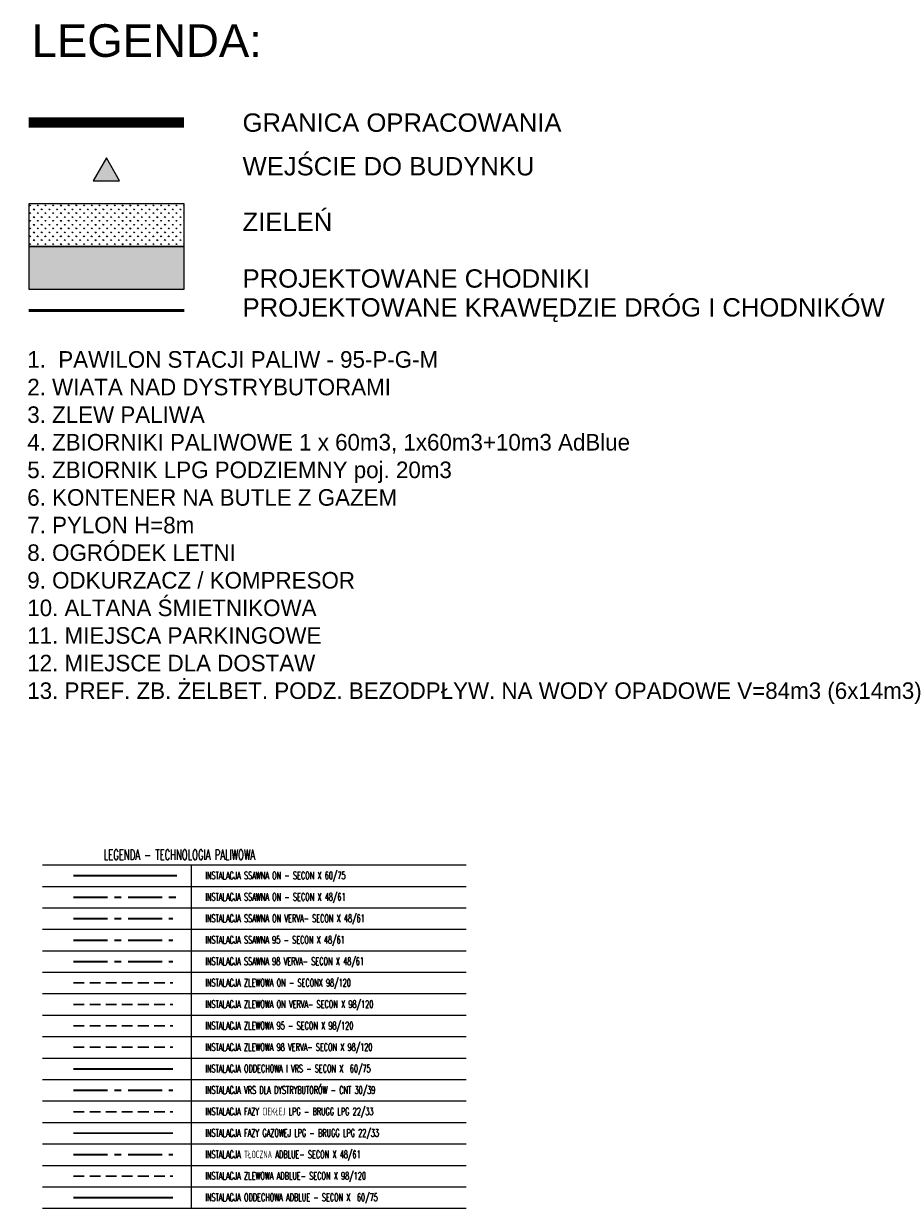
# Model space of a CAD drawing. Header units: metres. Extents: x 964 to 7125, y -212 to 9570.
# Tile 184 of 185: x 2742 to 2824, y 233 to 343. Entities that reach past the tile are written whole.
import ezdxf

# ---------------------------------------------------------------- set-up
doc = ezdxf.new("R2010")
doc.units = ezdxf.units.M
for name, pattern in [('0', [0]), ('CENTER', [50.8, 31.75, -6.35, 6.35, -6.35]), ('CENTER2', [1.125, 0.75, -0.125, 0.125, -0.125]), ('DASHED', [0.75, 0.5, -0.25])]:
    doc.linetypes.add(name, pattern=pattern)
for name, color, linetype, lineweight in [('- AGP-1_OPISY', 7, 'Continuous', 13), ('_ON', 10, 'Continuous', 35), ('_U95', 30, 'Continuous', 35), ('_VRS', 210, 'Continuous', 35), ('AGP1_granica_opracow', 7, 'Continuous', 15), ('AGP1_HATCH', 7, 'Continuous', 5), ('AGP1_koncepcja', 6, 'Continuous', 50), ('AGP1_OPISY', 7, 'Continuous', 13), ('IS-opis-legenda', 7, 'Continuous', 20)]:
    doc.layers.add(name, color=color, linetype=linetype, lineweight=lineweight)
doc.styles.add('ARIAL', font='arial.ttf')
doc.styles.add('IS-0.6', font='simplex.shx', dxfattribs={"width": 0.6})
doc.styles.add('x_Kwiatkowskiego_$0$IS-0.6', font='simplex.shx', dxfattribs={"width": 0.6})

msp = doc.modelspace()

# ---------------------------------------------------------------- hatches: boundary and pattern name
at = {"layer": 'AGP1_HATCH', "transparency": 33554625}
h = msp.add_hatch(dxfattribs=at)
h.set_pattern_fill('GRASS', color=64, scale=0.02)
h.set_pattern_definition([(90, (302.7162, 0), (-0.359210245, 0.359210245), [0.09525, -0.62317049]), (45, (302.7162, 0), (-0.35921024, 0.35921024), [0.09525, -0.41275]), (135, (302.7162, 0), (-0.35921024, -0.35921024), [0.09525, -0.41275])])
h.paths.add_polyline_path([(2742.348, 326.359), (2742.348, 322.38), (2756.817, 322.38), (2756.817, 326.359)])
at = {"layer": 'AGP1_HATCH', "true_color": 0x636466, "transparency": 33554477}
h = msp.add_hatch(color=251, dxfattribs=at)
h.dxf.hatch_style = 1
h.paths.add_polyline_path([(2742.348, 322.38), (2756.817, 322.38), (2756.817, 318.401), (2742.348, 318.401)])
at = {"layer": 'AGP1_OPISY', "ltscale": 0.05}
msp.add_hatch(color=256, dxfattribs=at).paths.add_polyline_path([(2749.582, 330.635), (2748.348, 328.498), (2750.816, 328.498)])

# ---------------------------------------------------------------- linework, layer by layer
at = {"color": 2, "linetype": '0', "lineweight": 30, "ltscale": 0.1}
msp.add_line((2746.524, 239.74), (2755.787, 239.74), dxfattribs=at)
at = {"ltscale": 0.05}
msp.add_lwpolyline([(2749.582, 330.635), (2748.348, 328.498), (2750.816, 328.498)], close=True, dxfattribs=at)
at = {"lineweight": 50}
msp.add_lwpolyline([(2756.817, 316.412), (2742.348, 316.412)], dxfattribs=at)
at = {"layer": '_ON', "linetype": 'CENTER', "ltscale": 0.1}
msp.add_line((2746.524, 261.74), (2756.134, 261.74), dxfattribs=at)
at = {"layer": '_U95', "color": 30, "linetype": 'CENTER', "ltscale": 0.1}
msp.add_line((2746.524, 259.74), (2755.787, 259.74), dxfattribs=at)
at = {"layer": '_U95', "color": 3, "linetype": 'CENTER', "ltscale": 0.1}
msp.add_line((2746.524, 257.74), (2755.787, 257.74), dxfattribs=at)
at = {"layer": '_U95', "color": 5, "linetype": 'CENTER', "ltscale": 0.1}
msp.add_line((2746.524, 255.74), (2755.787, 255.74), dxfattribs=at)
at = {"layer": '_U95', "color": 4, "linetype": 'CENTER', "ltscale": 0.1}
msp.add_line((2746.524, 237.74), (2755.787, 237.74), dxfattribs=at)
at = {"layer": '_VRS', "ltscale": 0.01}
msp.add_line((2746.524, 245.74), (2755.787, 245.74), dxfattribs=at)
at = {"layer": '_VRS', "linetype": 'CENTER', "ltscale": 0.1}
msp.add_line((2746.524, 243.74), (2755.787, 243.74), dxfattribs=at)
at = {"layer": '_VRS', "color": 4, "ltscale": 0.01}
msp.add_line((2746.524, 233.74), (2755.787, 233.74), dxfattribs=at)
at = {"layer": 'AGP1_granica_opracow', "color": 5, "linetype": 'CENTER2', "lineweight": 9, "ltscale": 5, "const_width": 0.95}
msp.add_lwpolyline([(2756.817, 333.939), (2742.348, 333.939)], dxfattribs=at)
at = {"layer": 'AGP1_koncepcja', "color": 1, "linetype": 'DASHED', "lineweight": 30, "ltscale": 2}
msp.add_line((2746.524, 253.74), (2755.787, 253.74), dxfattribs=at)
at = {"layer": 'AGP1_koncepcja', "color": 30, "linetype": 'DASHED', "lineweight": 30, "ltscale": 2}
msp.add_line((2746.524, 251.74), (2755.787, 251.74), dxfattribs=at)
at = {"layer": 'AGP1_koncepcja', "color": 3, "linetype": 'DASHED', "lineweight": 30, "ltscale": 2}
msp.add_line((2746.524, 249.74), (2755.787, 249.74), dxfattribs=at)
at = {"layer": 'AGP1_koncepcja', "color": 5, "linetype": 'DASHED', "lineweight": 30, "ltscale": 2}
msp.add_line((2746.524, 247.74), (2755.787, 247.74), dxfattribs=at)
at = {"layer": 'AGP1_koncepcja', "color": 2, "linetype": 'DASHED', "lineweight": 30, "ltscale": 2}
msp.add_line((2746.524, 241.74), (2755.787, 241.74), dxfattribs=at)
at = {"layer": 'AGP1_koncepcja', "color": 4, "linetype": 'DASHED', "lineweight": 30, "ltscale": 2}
msp.add_line((2746.524, 235.74), (2755.787, 235.74), dxfattribs=at)
at = {"layer": 'AGP1_OPISY'}
for points in [[(2742.348, 322.38), (2756.817, 322.38), (2756.817, 326.359), (2742.348, 326.359)], [(2742.348, 318.401), (2756.817, 318.401), (2756.817, 322.38), (2742.348, 322.38)]]:
    msp.add_lwpolyline(points, close=True, dxfattribs=at)
at = {"layer": 'IS-opis-legenda', "lineweight": 9}
for p, q in [((2757.467, 264.734), (2757.467, 232.734)), ((2743.619, 262.734), (2783.123, 262.734)), ((2743.619, 260.74), (2783.123, 260.74)), ((2743.619, 258.74), (2783.123, 258.74)), ((2743.619, 256.74), (2783.123, 256.74)), ((2743.619, 254.74), (2783.123, 254.74)), ((2743.619, 252.74), (2783.123, 252.74)), ((2743.619, 250.74), (2783.123, 250.74)), ((2743.619, 248.74), (2783.123, 248.74)), ((2743.619, 246.74), (2783.123, 246.74)), ((2743.619, 244.74), (2783.123, 244.74)), ((2743.619, 242.74), (2783.123, 242.74)), ((2743.619, 242.74), (2783.123, 242.74)), ((2743.619, 240.74), (2783.123, 240.74)), ((2743.619, 238.74), (2783.123, 238.74)), ((2743.619, 234.74), (2783.123, 234.74)), ((2743.619, 232.734), (2783.123, 232.734))]:
    msp.add_line(p, q, dxfattribs=at)
for points in [[(2746.848, 262.734), (2783.123, 262.734)], [(2746.848, 262.734), (2783.123, 262.734)], [(2743.619, 236.734), (2783.123, 236.734)]]:
    msp.add_lwpolyline(points, dxfattribs=at)

# ---------------------------------------------------------------- texts
at = {"layer": 'AGP1_OPISY', "linetype": 'Continuous', "lineweight": 40, "attachment_point": 1, "style": 'ARIAL'}
for s, insert, char_height, width in [('LEGENDA:', (2742.606, 343.089), 3.04, 83.72429), ('GRANICA OPRACOWANIA', (2762.273, 334.778), 1.71, 50.13387), ('WEJŚCIE DO BUDYNKU', (2762.273, 330.713), 1.71, 59.02557), ('ZIELEŃ', (2762.273, 325.537), 1.71, 50.13387), ('PROJEKTOWANE CHODNIKI', (2762.273, 320.252), 1.71, 50.13387), ('PROJEKTOWANE KRAWĘDZIE DRÓG I CHODNIKÓW', (2762.273, 317.557), 1.71, 61.61261), ('{\\H0.79167x;\\C256;\\c0;1.  PAWILON STACJI PALIW - 95-P-G-M\\P2. WIATA NAD DYSTRYBUTORAMI\\P3. ZLEW PALIWA\\P4. ZBIORNIKI PALIWOWE 1 x 60m3, 1x60m3+10m3 AdBlue\\P5. ZBIORNIK LPG PODZIEMNY poj. 20m3\\P6. KONTENER NA BUTLE Z GAZEM\\P7. PYLON H=8m\\P8. OGRÓDEK LETNI\\P9. ODKURZACZ / KOMPRESOR\\P10. ALTANA ŚMIETNIKOWA\\P11. MIEJSCA PARKINGOWE\\P12. MIEJSCE DLA DOSTAW\\H0.84211x;\\P\\H1.18749x;13. PREF. ZB. ŻELBET. PODZ. BEZODPŁYW. NA WODY OPADOWE V=84m3 (6x14m3)}', (2742.203, 312.623), 1.9494, 89.33945)]:
    msp.add_mtext(s, dxfattribs=dict(at, insert=insert, char_height=char_height, width=width))
at = {"layer": 'IS-opis-legenda', "style": 'IS-0.6', "width": 0.6}
for s, p in [('INSTALACJA SSAWNA ON - SECON X 48/61', (2758.8, 261.407)), ('INSTALACJA SSAWNA ON VERVA- SECON X 48/61', (2758.8, 259.407)), ('INSTALACJA SSAWNA 95 - SECON X 48/61', (2758.8, 257.407)), ('INSTALACJA SSAWNA 98 VERVA- SECON X 48/61', (2758.8, 255.407)), ('INSTALACJA ZLEWOWA ON - SECONX 98/120 ', (2758.8, 253.407)), ('INSTALACJA ZLEWOWA ON VERVA- SECON X 98/120', (2758.8, 251.407)), ('INSTALACJA ZLEWOWA 95 - SECON X 98/120', (2758.8, 249.407)), ('INSTALACJA ZLEWOWA 98 VERVA- SECON X 98/120', (2758.8, 247.407)), ('INSTALACJA ODDECHOWA I VRS - SECON X  60/75', (2758.8, 245.407)), ('INSTALACJA VRS DLA DYSTRYBUTORÓW - CNT 30/39', (2758.8, 243.407)), ('INSTALACJA FAZY CIEKŁEJ LPG - BRUGG LPG 22/33', (2758.8, 241.407)), ('INSTALACJA FAZY GAZOWEJ LPG - BRUGG LPG 22/33', (2758.8, 239.407)), ('INSTALACJA TŁOCZNA ADBLUE- SECON X 48/61', (2758.8, 237.407)), ('INSTALACJA ZLEWOWA ADBLUE- SECON X 98/120', (2758.8, 235.407)), ('INSTALACJA ODDECHOWA ADBLUE - SECON X  60/75', (2758.8, 233.407))]:
    msp.add_text(s, height=0.7, dxfattribs=at).set_placement(p)

# ---------------------------------------------------------------- next in the draw order: texts
at = {"layer": '- AGP-1_OPISY', "lineweight": 18, "insert": (2749.333, 266.162), "char_height": 0.8, "width": 20.71842, "attachment_point": 1, "rotation": 360, "style": 'x_Kwiatkowskiego_$0$IS-0.6', "bg_fill": 2}
msp.add_mtext('{\\H1.2x;LEGENDA - TECHNOLOGIA PALIWOWA}', dxfattribs=at)

# ---------------------------------------------------------------- next in the draw order: linework, layer by layer
at = {"layer": '_ON', "ltscale": 0.05}
msp.add_line((2746.524, 263.74), (2756.134, 263.74), dxfattribs=at)
at = {"layer": 'IS-opis-legenda', "lineweight": 9}
msp.add_line((2743.619, 264.734), (2783.123, 264.734), dxfattribs=at)

# ---------------------------------------------------------------- next in the draw order: texts
at = {"layer": 'IS-opis-legenda', "style": 'IS-0.6', "width": 0.6}
msp.add_text('INSTALACJA SSAWNA ON - SECON X 60/75', height=0.7, dxfattribs=at).set_placement((2758.8, 263.407))

doc.saveas('drawing.dxf')
